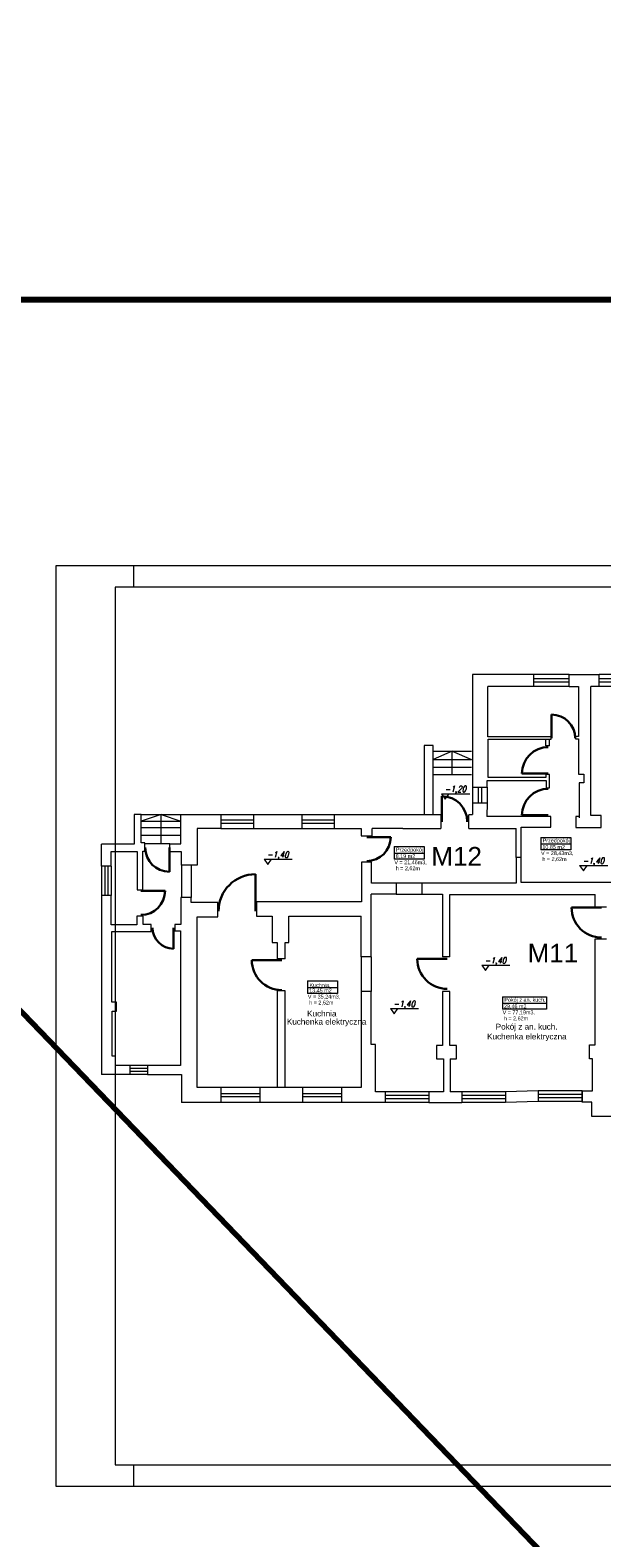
# Model space of a CAD drawing. Extents: x 34439 to 126910, y -74890 to 17912.
# Tile 25 of 144: x 87859 to 89703, y -50214 to -45352. Entities that reach past the tile are written whole.
import ezdxf

# ---------------------------------------------------------------- set-up
doc = ezdxf.new("R2010")
doc.units = 0
doc.header["$MEASUREMENT"] = 0
doc.linetypes.add('Przerywana długa', pattern=[1058333.301544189, 634999.990463, -423333.311081])
for name, color, linetype, lineweight in [('062', 62, 'Continuous', 0), ('_konstrukcja', 96, 'Continuous', 20), ('_stolarka', 82, 'Continuous', 30), ('Opisy_wymiary.2D77', 7, 'Continuous', 0), ('Opisy_wymiary.2D88', 8, 'Continuous', 0), ('WYMIARKI', 10, 'Continuous', 13)]:
    doc.layers.add(name, color=color, linetype=linetype, lineweight=lineweight)
doc.styles.add('GENERATED_STYLE_1', font='ARIAL.TTF')
doc.styles.add('ROMANS', font='SIMPLEX.SHX', dxfattribs={"width": 0.85, "oblique": 15, "height": 16})

msp = doc.modelspace()

# ---------------------------------------------------------------- linework, layer by layer
at = {"linetype": 'Continuous', "lineweight": 18}
for p, q in [((89505.9, -47955.7), (89602.4, -47955.7)), ((89505.9, -47955.7), (89505.9, -47996)), ((89505.9, -47976.3), (89602.4, -47976.3)), ((89602.4, -47955.7), (89602.4, -47996)), ((89033, -47985.2), (89129.5, -47985.2)), ((89033, -47985.2), (89033, -48025.4)), ((89033, -48005.8), (89129.5, -48005.8)), ((89129.5, -48025.4), (89033, -48025.4)), ((89129.5, -47985.2), (89129.5, -48025.4)), ((89602.4, -47996), (89505.9, -47996)), ((88754, -48418.3), (88850.6, -48418.3)), ((88754, -48418.3), (88754, -48458.5)), ((88850.6, -48418.3), (88850.6, -48458.5)), ((88754, -48438.9), (88850.6, -48438.9)), ((88850.6, -48458.5), (88754, -48458.5)), ((89381.9, -48469.3), (89524.5, -48469.3)), ((89381.9, -48469.3), (89381.9, -48509.5)), ((89381.9, -48489.9), (89524.5, -48489.9)), ((89524.5, -48509.5), (89381.9, -48509.5)), ((89524.5, -48469.3), (89524.5, -48509.5))]:
    msp.add_line(p, q, dxfattribs=at)
at = {"layer": '062', "linetype": 'Przerywana długa', "flags": 128}
msp.add_lwpolyline([(87943.7, -47078.3), (92143.7, -47078.3), (92143.7, -50048.3), (87943.7, -50048.3)], close=True, dxfattribs=at)
at = {"layer": '_konstrukcja', "lineweight": 70, "ltscale": 50}
msp.add_line((103631.9, -64931.8), (84783.7, -45352.5), dxfattribs=at)
at = {"layer": '_konstrukcja', "ltscale": 50}
for p, q in [((89483.4, -47430), (89286, -47430)), ((89286, -47430), (89286, -47793.6)), ((89483.4, -47469.2), (89483.4, -47430)), ((89597.2, -47430), (89483.4, -47430)), ((89597.2, -47444.6), (89483.4, -47444.6)), ((89597.2, -47469.2), (89597.2, -47430)), ((89597.2, -47430), (89694.3, -47430)), ((89694.3, -47469.2), (89694.3, -47430)), ((89808.1, -47430), (89694.3, -47430)), ((89808.1, -47444.6), (89694.3, -47444.6)), ((89335.5, -47631), (89335.5, -47469.2)), ((89483.4, -47469.2), (89335.5, -47469.2)), ((89597.2, -47454.6), (89483.4, -47454.6)), ((89597.2, -47469.2), (89483.4, -47469.2)), ((89597.2, -47469.2), (89627.6, -47469.2)), ((89627.6, -47469.2), (89627.6, -47630.5)), ((89667.1, -47885.3), (89667.1, -47469.2)), ((89694.3, -47469.2), (89667.1, -47469.2)), ((89808.1, -47454.6), (89694.3, -47454.6)), ((89808.1, -47469.2), (89694.3, -47469.2)), ((89539.2, -47631), (89335.5, -47631)), ((89336.3, -47762.1), (89336.3, -47638.4)), ((89336.3, -47638.4), (89539.2, -47638.4)), ((89522, -47660.1), (89522, -47638.4)), ((89533.5, -47660.1), (89533.5, -47638.4)), ((89539.2, -47638.4), (89539.2, -47631)), ((89627.6, -47630.5), (89617.7, -47630.5)), ((89617.7, -47630.5), (89617.7, -47637.4)), ((89617.7, -47637.4), (89627.4, -47637.4)), ((89627.4, -47637.4), (89627.4, -47751.7)), ((89158.4, -47659.6), (89129.8, -47659.6)), ((89129.8, -47659.6), (89129.8, -47881.8)), ((89158.4, -47881.8), (89158.4, -47659.6)), ((89158.4, -47677.7), (89281.9, -47677.7)), ((89220.1, -47677.7), (89158.4, -47704.5)), ((89220.1, -47752.1), (89220.1, -47677.7)), ((89220.1, -47677.7), (89281.9, -47704.5)), ((89533.5, -47660.1), (89522, -47660.1)), ((89158.4, -47704.5), (89281.9, -47704.5)), ((89158.4, -47729), (89281.9, -47729)), ((89158.4, -47752.1), (89281.9, -47752.1)), ((89332.6, -47793.6), (89332.6, -47771.5)), ((89332.6, -47771.5), (89523.4, -47771.5)), ((89522, -47762.1), (89336.3, -47762.1)), ((89533.5, -47752.4), (89522, -47752.4)), ((89522, -47752.4), (89522, -47762.1)), ((89523.4, -47771.5), (89523.4, -47795.4)), ((89533.5, -47795.4), (89533.5, -47752.4)), ((89627.4, -47751.7), (89644.1, -47751.7)), ((89644.1, -47779.7), (89629.7, -47779.7)), ((89629.7, -47779.7), (89629.7, -47892.7)), ((89644.1, -47751.7), (89644.1, -47779.7)), ((89286, -47793.6), (89332.6, -47793.6)), ((89286, -47793.6), (89286, -47843.5)), ((89304.3, -47793.6), (89304.3, -47843.5)), ((89314.3, -47793.6), (89314.3, -47843.5)), ((89332.6, -47793.6), (89332.6, -47843.5)), ((89523.4, -47795.4), (89533.5, -47795.4)), ((88217.8, -47881.3), (88194.4, -47881.3)), ((88194.4, -47881.3), (88194.4, -47976.9)), ((88217.8, -47973), (88217.8, -47881.3)), ((88217.8, -47881.3), (88345, -47881.3)), ((88282.2, -47881.3), (88217.8, -47902.7)), ((88282.2, -47976.2), (88282.2, -47881.3)), ((88282.2, -47881.3), (88345, -47902.7)), ((88345, -47976.2), (88345, -47881.8)), ((88345, -47881.8), (88474, -47881.8)), ((88474, -47881.8), (88474, -47926.6)), ((88474, -47881.8), (88579.3, -47881.8)), ((88579.3, -47881.8), (88579.3, -47926.6)), ((88579.3, -47881.8), (88734.9, -47881.8)), ((88734.9, -47881.8), (88734.9, -47926.6)), ((88734.9, -47881.8), (88840.1, -47881.8)), ((88840.1, -47881.8), (88840.1, -47926.6)), ((88840.1, -47881.8), (89061.5, -47881.8)), ((89061.5, -47881.8), (89183.3, -47881.8)), ((89183.3, -47881.8), (89183.3, -47926.6)), ((89273.3, -47881.8), (89286, -47881.8)), ((89273.3, -47926.6), (89273.3, -47882.3)), ((89286, -47843.5), (89332.6, -47843.5)), ((89286, -47843.5), (89286, -47881.8)), ((89332.6, -47843.5), (89332, -47887.9)), ((89700, -47885.3), (89667.1, -47885.3)), ((89700, -47924), (89700, -47885.3)), ((88217.8, -47902.7), (88345, -47902.7)), ((88217.8, -47923.1), (88345, -47923.1)), ((88474, -47926.6), (88397.4, -47926.6)), ((88397.4, -47926.6), (88397.4, -48044.8)), ((88474, -47899.2), (88579.3, -47899.2)), ((88474, -47909.2), (88579.3, -47909.2)), ((88474, -47926.6), (88579.3, -47926.6)), ((88579.3, -47926.6), (88734.9, -47926.6)), ((88734.9, -47899.2), (88840.1, -47899.2)), ((88734.9, -47909.2), (88840.1, -47909.2)), ((88734.9, -47926.6), (88840.1, -47926.6)), ((88840.1, -47926.6), (88926.7, -47926.6)), ((88926.7, -47926.6), (88926.7, -47950.5)), ((88961.8, -47950.5), (88961.8, -47926.6)), ((89061.5, -47926.6), (88961.8, -47926.6)), ((89061.5, -47926.6), (89183.3, -47926.6)), ((89273.3, -47926.6), (89426.3, -47926.6)), ((89538.4, -47887.9), (89332, -47887.9)), ((89426.3, -48020), (89426.3, -47926.6)), ((89442.5, -47922.1), (89538.4, -47922.1)), ((89442.5, -48020), (89442.5, -47922.1)), ((89538.4, -47922.1), (89538.4, -47887.9)), ((89629.7, -47888.3), (89618.7, -47888.3)), ((89618.7, -47888.3), (89618.7, -47924)), ((89618.7, -47924), (89700, -47924)), ((88194.4, -47976.9), (88089.2, -47976.9)), ((88089.2, -48047.9), (88089.2, -47976.9)), ((88217.8, -47948.5), (88345, -47948.5)), ((88228.9, -47973), (88217.8, -47973)), ((88228.9, -47999.8), (88228.9, -47973)), ((88310, -47976.2), (88228.9, -47976.2)), ((88310, -48003), (88310, -47976.2)), ((88310, -47976.2), (88345, -47976.2)), ((88926.7, -47950.5), (88961.8, -47950.5)), ((88121, -48047.9), (88121, -48001.3)), ((88121, -48001.3), (88204, -48001.3)), ((88204, -48001.3), (88204, -48124.6)), ((88222.2, -48124.6), (88222.2, -47999.8)), ((88222.2, -47999.8), (88228.9, -47999.8)), ((88347, -48001.6), (88310, -48001.6)), ((88347, -48044.8), (88347, -48001.6)), ((89442.5, -48020), (89426.3, -48020)), ((89426.3, -48020), (89426.3, -48102.7)), ((89442.5, -48101.3), (89442.5, -48020)), ((88121, -48047.9), (88089.2, -48047.9)), ((88089.2, -48047.9), (88089.2, -48143.2)), ((88100.1, -48047.9), (88100.1, -48143.2)), ((88110.1, -48047.9), (88110.1, -48143.2)), ((88121, -48047.9), (88121, -48143.2)), ((88397.4, -48044.8), (88347, -48044.8)), ((88347, -48044.8), (88347, -48148.8)), ((88378.8, -48044.8), (88378.8, -48148.8)), ((88960, -48035.8), (88928.2, -48035.8)), ((88928.2, -48035.8), (88928.2, -48162.9)), ((88960, -48102.7), (88960, -48035.8)), ((88204, -48124.6), (88222.2, -48124.6)), ((89039.2, -48102.7), (88960, -48102.7)), ((89039.2, -48102.7), (89039.2, -48138.8)), ((89122.7, -48102.7), (89039.2, -48102.7)), ((89426.3, -48102.7), (89122.7, -48102.7)), ((89122.7, -48102.7), (89122.7, -48138.8)), ((89747.4, -48101.3), (89442.5, -48101.3)), ((88121, -48143.2), (88089.2, -48143.2)), ((88089.2, -48143.2), (88089.2, -48720)), ((88121, -48237.8), (88121, -48143.2)), ((88378.8, -48148.8), (88344.8, -48148.8)), ((88344.8, -48148.8), (88344.8, -48236)), ((88378.8, -48165.7), (88378.8, -48148.8)), ((88464.4, -48165.7), (88378.8, -48165.7)), ((88464.4, -48211.8), (88464.4, -48165.7)), ((88928.2, -48162.9), (88589.1, -48162.9)), ((88589.1, -48162.9), (88589.1, -48209.4)), ((88958.6, -48340.6), (88958.6, -48138.5)), ((89039.2, -48138.8), (88958.6, -48138.8)), ((89039.2, -48138.8), (89122.7, -48138.8)), ((89122.7, -48138.8), (89188.5, -48138.8)), ((89188.5, -48138.8), (89188.5, -48340.6)), ((89212.4, -48340.6), (89212.4, -48139.3)), ((89212.4, -48139.3), (89680.9, -48139.3)), ((89680.9, -48179.1), (89680.9, -48139.3)), ((88223.7, -48208.9), (88203, -48208.9)), ((88203, -48208.9), (88203, -48237.8)), ((88223.7, -48236.3), (88223.7, -48208.9)), ((88397.8, -48762.2), (88397.8, -48211.8)), ((88397.8, -48211.8), (88464.4, -48211.8)), ((88589.1, -48209.4), (88639.3, -48209.4)), ((88639.3, -48209.4), (88639.3, -48294.4)), ((88693.9, -48293.9), (88693.9, -48209.2)), ((88693.9, -48209.2), (88926.8, -48209.2)), ((88926.8, -48340.6), (88926.8, -48209.2)), ((89680.9, -48179.1), (89718.2, -48179.1)), ((88203, -48237.8), (88121, -48237.8)), ((88122.6, -48487.1), (88122.6, -48259.2)), ((88122.6, -48259.2), (88249.6, -48259.2)), ((88249.6, -48236.3), (88223.7, -48236.3)), ((88249.6, -48259.2), (88249.6, -48236.3)), ((88344.8, -48236), (88325.6, -48236)), ((88325.6, -48236), (88325.6, -48256.7)), ((88325.6, -48256.7), (88344, -48256.7)), ((88344, -48256.7), (88344, -48691.2)), ((88639.3, -48294.4), (88656.3, -48294.4)), ((88656.3, -48294.4), (88655.8, -48347)), ((88681.6, -48347), (88681.6, -48293.9)), ((88681.6, -48293.9), (88693.9, -48293.9)), ((89680.9, -48624.2), (89680.9, -48282.5)), ((89680.9, -48282.5), (89718.2, -48282.5)), ((88681.6, -48347), (88655.8, -48347)), ((88958.6, -48340.6), (88926.8, -48340.6)), ((88926.8, -48340.6), (88926.8, -48452.1)), ((88958.6, -48340.6), (88958.6, -48452.1)), ((89212.4, -48340.6), (89188.5, -48340.6)), ((88681.6, -48450.4), (88655.8, -48450.4)), ((88655.8, -48450.4), (88655.8, -48762.2)), ((88681.6, -48762.2), (88681.6, -48450.4)), ((88958.6, -48452.1), (88926.8, -48452.1)), ((88926.8, -48452.1), (88926.8, -48762.2)), ((88958.6, -48623.7), (88958.6, -48452.1)), ((89188.5, -48452.1), (89188.5, -48626.9)), ((89212.4, -48452.1), (89188.5, -48452.1)), ((89212.4, -48626.7), (89212.4, -48452.1)), ((88137.4, -48487.1), (88122.6, -48487.1)), ((88123.7, -48661), (88123.7, -48515.7)), ((88123.7, -48515.7), (88137.4, -48515.7)), ((88137.4, -48515.7), (88137.4, -48487.1)), ((88134.7, -48661), (88123.7, -48661)), ((88134.7, -48691.2), (88134.7, -48661)), ((88973.3, -48623.7), (88958.6, -48623.7)), ((88973.3, -48775.6), (88973.3, -48623.7)), ((89188.5, -48626.9), (89169.7, -48626.9)), ((89169.7, -48626.9), (89169.7, -48669.1)), ((89234.1, -48626.7), (89212.4, -48626.7)), ((89234.1, -48669.1), (89234.1, -48626.7)), ((89662.4, -48669.2), (89662.4, -48624.2)), ((89662.4, -48624.2), (89680.9, -48624.2)), ((88180.8, -48691.2), (88134.7, -48691.2)), ((88180.8, -48691.2), (88180.8, -48720)), ((88237.6, -48691.2), (88180.8, -48691.2)), ((88237.6, -48700.6), (88180.8, -48700.6)), ((88237.6, -48710.6), (88180.8, -48710.6)), ((88344, -48691.2), (88237.6, -48691.2)), ((88237.6, -48691.2), (88237.6, -48720)), ((89169.7, -48669.1), (89192.6, -48669.1)), ((89192.6, -48669.1), (89192.6, -48775.6)), ((89213.8, -48669.1), (89213.8, -48775.6)), ((89213.8, -48669.1), (89234.1, -48669.1)), ((89672.9, -48669.2), (89662.4, -48669.2)), ((89672.9, -48772.4), (89672.9, -48669.2)), ((88180.8, -48720), (88089.2, -48720)), ((88237.6, -48720), (88180.8, -48720)), ((88237.6, -48720), (88347, -48720)), ((88347, -48720), (88347, -48810.3)), ((88474.1, -48762.2), (88397.8, -48762.2)), ((88474.1, -48762.2), (88474.1, -48810.3)), ((88599.7, -48762.2), (88474.1, -48762.2)), ((88599.7, -48781.9), (88474.1, -48781.9)), ((88599.7, -48791.9), (88474.1, -48791.9)), ((88599.7, -48762.2), (88599.7, -48810.3)), ((88737.9, -48762.2), (88599.7, -48762.2)), ((88737.9, -48762.2), (88737.9, -48810.3)), ((88863.5, -48762.2), (88737.9, -48762.2)), ((88863.5, -48781.9), (88737.9, -48781.9)), ((88863.5, -48791.9), (88737.9, -48791.9)), ((88926.8, -48762.2), (88863.5, -48762.2)), ((88863.5, -48762.2), (88863.5, -48810.3)), ((89003.8, -48775.6), (88973.3, -48775.6)), ((89003.8, -48775.6), (89003.8, -48810.3)), ((89145.3, -48775.6), (89003.8, -48775.6)), ((89145.3, -48788), (89003.8, -48788)), ((89145.3, -48798), (89003.8, -48798)), ((89192.6, -48775.6), (89145.3, -48775.6)), ((89145.3, -48775.6), (89145.3, -48810.3)), ((89251, -48775.6), (89213.8, -48775.6)), ((89251, -48775.6), (89251, -48810.3)), ((89392.5, -48775.6), (89251, -48775.6)), ((89392.5, -48788), (89251, -48788)), ((89392.5, -48798), (89251, -48798)), ((89497.3, -48772.4), (89392.5, -48775.6)), ((89392.5, -48775.6), (89392.5, -48810.3)), ((89497.3, -48807.1), (89392.5, -48810.3)), ((89497.3, -48772.4), (89497.3, -48807.1)), ((89638.9, -48772.4), (89497.3, -48772.4)), ((89638.9, -48784.8), (89497.3, -48784.8)), ((89638.9, -48794.8), (89497.3, -48794.8)), ((89638.9, -48807.1), (89497.3, -48807.1)), ((89638.9, -48808.6), (89638.9, -48772.4)), ((89638.9, -48772.4), (89672.9, -48772.4)), ((89638.9, -48772.4), (89638.9, -48807.1)), ((89670.7, -48808.6), (89638.9, -48808.6)), ((89670.7, -48855.2), (89670.7, -48808.6)), ((88474.1, -48810.3), (88347, -48810.3)), ((88599.7, -48810.3), (88474.1, -48810.3)), ((88737.9, -48810.3), (88599.7, -48810.3)), ((88863.5, -48810.3), (88737.9, -48810.3)), ((89003.8, -48810.3), (88863.5, -48810.3)), ((89145.3, -48810.3), (89003.8, -48810.3)), ((89145.3, -48810.3), (89251, -48810.3)), ((89392.5, -48810.3), (89251, -48810.3)), ((90048.2, -48855.2), (89670.7, -48855.2))]:
    msp.add_line(p, q, dxfattribs=at)
at = {"layer": '_konstrukcja', "lineweight": 80, "ltscale": 50}
msp.add_lwpolyline([(86243.9, -46220.8), (101156.7, -46220.8), (101156.7, -64091.9), (86243.9, -64091.9)], close=True, dxfattribs=at)
at = {"layer": '_stolarka', "linetype": 'ByBlock', "ltscale": 50}
for p, q in [((89540.4, -47635.9), (89540.4, -47559.4)), ((89530.1, -47749), (89445.1, -47749)), ((89186.6, -47904.8), (89186.6, -47822.4)), ((89530.1, -47883.3), (89445.1, -47883.3)), ((88944.6, -47954.4), (89021.8, -47954.4)), ((88308.2, -47988.5), (88308.2, -48066.3)), ((88585.9, -48193.3), (88585.9, -48074)), ((88216.8, -48127.6), (88294.6, -48127.6)), ((89701.5, -48181.7), (89604.9, -48181.7)), ((88321.6, -48246.6), (88321.6, -48314.2)), ((88670.5, -48351), (88573.9, -48351)), ((89204.2, -48347.3), (89107.6, -48347.3))]:
    msp.add_line(p, q, dxfattribs=at)
for centre, radius, start, end in [((89540.4, -47635.9), 76.5, 0, 90), ((89530.1, -47749), 85, 90, 180), ((89186.6, -47904.8), 82.3, 0, 90), ((89530.1, -47883.3), 85, 90, 180), ((88944.6, -47954.4), 77.3, 270, 0), ((88308.2, -47988.5), 77.7, 180, 270), ((88585.9, -48193.3), 119.2, 90, 180), ((88216.8, -48127.6), 77.7, 270, 0), ((89701.5, -48181.7), 96.6, 180, 270), ((88321.6, -48246.6), 67.6, 180, 270), ((88670.5, -48351), 96.6, 180, 270), ((89204.2, -48347.3), 96.6, 180, 270)]:
    msp.add_arc(centre, radius, start, end, dxfattribs=at)
at = {"layer": 'Opisy_wymiary.2D77', "linetype": 'Continuous'}
for p, q in [((92073.7, -47148.3), (88133.7, -47148.3)), ((88133.7, -47148.3), (88133.7, -49978.3)), ((88133.7, -49978.3), (92073.7, -49978.3))]:
    msp.add_line(p, q, dxfattribs=at)
at = {"layer": 'Opisy_wymiary.2D88', "linetype": 'Continuous'}
for p, q in [((88193.7, -47148.3), (88193.7, -47078.3)), ((88193.7, -50048.3), (88193.7, -49978.3))]:
    msp.add_line(p, q, dxfattribs=at)
at = {"layer": 'WYMIARKI'}
for p, q in [((89186.1, -47814.8), (89276.7, -47814.8)), ((88613.7, -48025.9), (88704.3, -48025.9)), ((89631.1, -48046), (89721.7, -48046)), ((89315.3, -48367.4), (89405.9, -48367.4)), ((89021.3, -48507.4), (89111.8, -48507.4))]:
    msp.add_line(p, q, dxfattribs=at)
for points in [[(89186.1, -47814.8), (89198, -47832.2), (89210, -47814.8)], [(88613.7, -48025.9), (88625.7, -48043.3), (88637.6, -48025.9)], [(89631.1, -48046), (89643, -48063.4), (89655, -48046)], [(89315.3, -48367.4), (89327.2, -48384.9), (89339.2, -48367.4)], [(89021.3, -48507.4), (89033.2, -48524.8), (89045.1, -48507.4)]]:
    msp.add_lwpolyline(points, dxfattribs=at)

# ---------------------------------------------------------------- texts
at = {"linetype": 'Continuous', "style": 'GENERATED_STYLE_1'}
for s, insert, char_height, attachment_point in [('10,85 m2', (89510.9, -47980.2), 12.5, 1), ('Przedpokój', (89511.9, -47975.6), 12.5, 7), ('V = 21,46m3,', (89033.7, -48029.4), 12.5, 1), ('8,19 m2', (89038, -48009.6), 12.5, 1), ('Przedpokój', (89039, -48005), 12.5, 7), ('V = 28,43m3,', (89506.6, -47999.9), 12.5, 1), ('h = 2,62m', (89510.9, -48019.3), 12.5, 1), ('h = 2,62m', (89038, -48048.7), 12.5, 1), ('V = 35,24m3,', (88754.8, -48462.5), 12.5, 1), ('13,45 m2', (88759, -48442.7), 12.5, 1), ('Kuchnia.', (88760.1, -48438.2), 12.5, 7), ('Kuchnia', (88752.5, -48533), 18.75, 7), ('h = 2,62m', (88759, -48481.9), 12.5, 1), ('V = 77,19m3,', (89382.7, -48513.5), 12.5, 1), ('29,46 m2', (89386.9, -48493.7), 12.5, 1), ('Pokój z an. kuch.', (89388, -48489.1), 12.5, 7), ('Kuchenka elektryczna', (88687.1, -48564.6), 18.75, 7), ('Pokój z an. kuch.', (89360.5, -48580.8), 18.75, 7), ('h = 2,62m', (89386.9, -48532.8), 12.5, 1), ('Kuchenka elektryczna', (89332.8, -48612.4), 18.75, 7)]:
    msp.add_mtext(s, dxfattribs=dict(at, insert=insert, char_height=char_height, attachment_point=attachment_point))
at = {"layer": '_konstrukcja', "linetype": 'Continuous', "char_height": 60, "attachment_point": 7, "style": 'GENERATED_STYLE_1'}
for s, insert in [('M12', (89153, -48046.3)), ('M11', (89463.4, -48358.5))]:
    msp.add_mtext(s, dxfattribs=dict(at, insert=insert))
at = {"layer": 'WYMIARKI', "style": 'ROMANS', "oblique": 15, "width": 0.85}
for tag, p in [('-1,20', (89195.2, -47809.6)), ('-1,40', (88622.8, -48020.7)), ('-1,40', (89640.2, -48040.8)), ('-1,40', (89324.4, -48362.2)), ('-1,40', (89030.3, -48502.2))]:
    msp.add_attdef(tag, p, '%%p0.00', height=20, dxfattribs=at)

doc.saveas('drawing.dxf')
